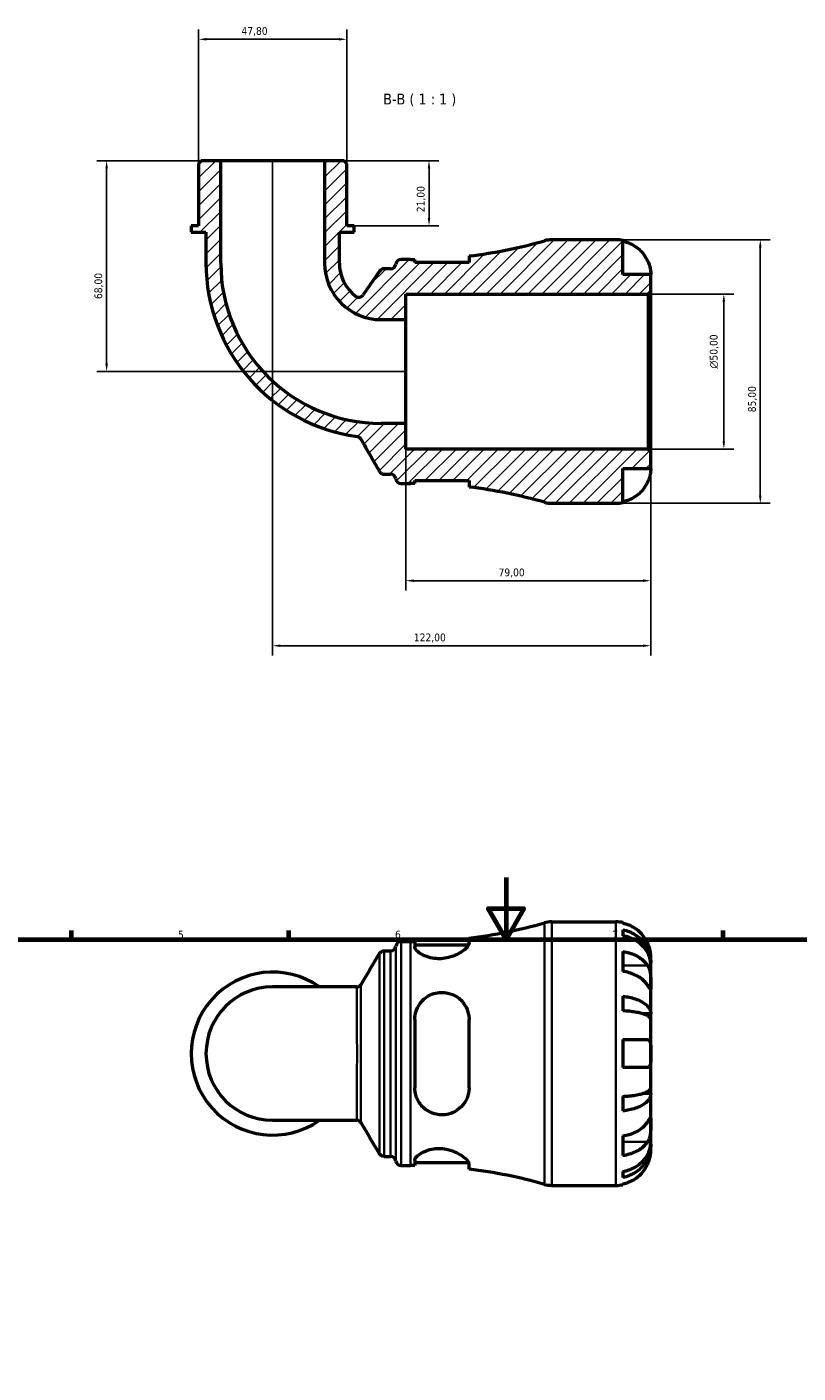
# Model space of a CAD drawing. Header units: millimetres. Extents: x 0 to 902, y 0 to 868.
# Tile 4 of 6: x 266 to 515, y 434 to 868. Entities that reach past the tile are written whole.
import ezdxf

# ---------------------------------------------------------------- set-up
doc = ezdxf.new("R2010")
doc.units = ezdxf.units.MM
for name, color, linetype, lineweight in [('Border (ISO)', 7, 'Continuous', 70), ('Dimension (ISO)', 7, 'Continuous', 25), ('Hatch (ISO)', 7, 'Continuous', 18), ('Symbol (ISO)', 7, 'Continuous', 25), ('Visible (ISO)', 7, 'Continuous', 50), ('Visible Narrow (ISO)', 7, 'Continuous', 35)]:
    doc.layers.add(name, color=color, linetype=linetype, lineweight=lineweight)
doc.styles.add('Label Text (ISO)', font='tahoma.ttf')
doc.styles.add('Note Text (ISO)', font='tahoma.ttf')
doc.dimstyles.new('Default (ISO)', dxfattribs={"dimtxt": 2.5, "dimasz": 2.5, "dimexe": 3.175, "dimexo": 0, "dimgap": 0.762, "dimtad": 1, "dimrnd": 1e-08, "dimzin": 0, "dimtxsty": 'Note Text (ISO)', "dimcen": 0.09, "dimdle": 10, "dimclrd": 256, "dimclre": 256, "dimclrt": 232, "dimazin": 0, "dimtfac": 1.40208, "dimtmove": 0, "dimatfit": 3, "dimfxl": 1, "dimtolj": 1, "dimtzin": 0, "dimlwd": -1, "dimlwe": -1, "dimarcsym": 0})

# ---------------------------------------------------------------- blocks, each defined once
blk = doc.blocks.new('Borders Default Border')
at = {"layer": 'Border (ISO)'}
for p, q in [((280.33, 574), (280.33, 576.9)), ((350.42, 574), (350.42, 576.9)), ((490.58, 574), (490.58, 576.9))]:
    blk.add_line(p, q, dxfattribs=at)
at = {"layer": 'Border (ISO)', "flags": 128}
for points in [[(420.5, 594), (420.5, 574), (414.73, 584), (426.27, 584), (420.5, 574)], [(20, 20), (20, 574), (821, 574), (821, 20), (20, 20)]]:
    blk.add_lwpolyline(points, dxfattribs=at)
at = {"layer": 'Border (ISO)', "color": 232, "true_color": 0xca0064, "char_height": 2.5, "attachment_point": 7, "style": 'Note Text (ISO)'}
for s, insert in [('5', (314.64, 574.35)), ('6', (384.66, 574.35)), ('7', (454.77, 574.4))]:
    blk.add_mtext(s, dxfattribs=dict(at, insert=insert))
blk = doc.blocks.new('*D7')
at = {"layer": 'Defpoints', "color": 0, "transparency": 16777216}
for p in [(466.34, 782.25), (490.75, 782.25), (466.34, 732.25)]:
    blk.add_point(p, dxfattribs=at)
at = {"layer": 'Dimension (ISO)', "transparency": 16777216}
for p, q in [((466.34, 782.25), (493.93, 782.25)), ((490.75, 734.75), (490.75, 779.75)), ((466.34, 732.25), (493.93, 732.25))]:
    blk.add_line(p, q, dxfattribs=at)
for points in [[(490.34, 779.75), (491.17, 779.75), (490.75, 782.25)], [(490.34, 734.75), (491.17, 734.75), (490.75, 732.25)]]:
    blk.add_solid(points, dxfattribs=at)
at = {"layer": 'Dimension (ISO)', "color": 232, "true_color": 0xca0064, "transparency": 16777216, "insert": (486.23, 758.19), "char_height": 2.5, "attachment_point": 1, "rotation": 90, "style": 'Note Text (ISO)'}
blk.add_mtext('\\A1;\\fAIGDT|b0|i0;\\H2.5000;\\ln\\fTahoma|b0|i0;\\H2.5000;50,00', dxfattribs=at)
blk = doc.blocks.new('*D8')
at = {"layer": 'Defpoints', "color": 0, "transparency": 16777216}
for p in [(321.29, 864.41), (321.29, 824.4), (369.09, 824.4)]:
    blk.add_point(p, dxfattribs=at)
at = {"layer": 'Dimension (ISO)', "transparency": 16777216}
for p, q in [((321.29, 824.4), (321.29, 867.59)), ((366.59, 864.41), (323.79, 864.41)), ((369.09, 824.4), (369.09, 867.59))]:
    blk.add_line(p, q, dxfattribs=at)
for points in [[(323.79, 864.83), (323.79, 863.99), (321.29, 864.41)], [(366.59, 864.83), (366.59, 863.99), (369.09, 864.41)]]:
    blk.add_solid(points, dxfattribs=at)
at = {"layer": 'Dimension (ISO)', "color": 232, "true_color": 0xca0064, "transparency": 16777216, "insert": (335.12, 868.35), "char_height": 2.5, "attachment_point": 1, "style": 'Note Text (ISO)'}
blk.add_mtext('\\A1;47,80', dxfattribs=at)
blk = doc.blocks.new('*D9')
at = {"layer": 'Defpoints', "color": 0, "transparency": 16777216}
for p in [(361.92, 825.25), (371.49, 804.25), (395.64, 804.25)]:
    blk.add_point(p, dxfattribs=at)
at = {"layer": 'Dimension (ISO)', "transparency": 16777216}
for p, q in [((361.92, 825.25), (398.81, 825.25)), ((395.64, 822.75), (395.64, 806.75)), ((371.49, 804.25), (398.81, 804.25))]:
    blk.add_line(p, q, dxfattribs=at)
for points in [[(395.22, 822.75), (396.05, 822.75), (395.64, 825.25)], [(395.22, 806.75), (396.05, 806.75), (395.64, 804.25)]]:
    blk.add_solid(points, dxfattribs=at)
at = {"layer": 'Dimension (ISO)', "color": 232, "true_color": 0xca0064, "transparency": 16777216, "insert": (391.7, 808.63), "char_height": 2.5, "attachment_point": 1, "rotation": 90, "style": 'Note Text (ISO)'}
blk.add_mtext('\\A1;21,00', dxfattribs=at)
blk = doc.blocks.new('*D10')
at = {"layer": 'Defpoints', "color": 0, "transparency": 16777216}
for p in [(328.46, 825.25), (291.63, 757.25), (388.19, 757.25)]:
    blk.add_point(p, dxfattribs=at)
at = {"layer": 'Dimension (ISO)', "transparency": 16777216}
for p, q in [((328.46, 825.25), (288.45, 825.25)), ((291.63, 822.75), (291.63, 759.75)), ((388.19, 757.25), (288.45, 757.25))]:
    blk.add_line(p, q, dxfattribs=at)
for points in [[(291.21, 822.75), (292.04, 822.75), (291.63, 825.25)], [(291.21, 759.75), (292.04, 759.75), (291.63, 757.25)]]:
    blk.add_solid(points, dxfattribs=at)
at = {"layer": 'Dimension (ISO)', "color": 232, "true_color": 0xca0064, "transparency": 16777216, "insert": (287.69, 780.61), "char_height": 2.5, "attachment_point": 1, "rotation": 90, "style": 'Note Text (ISO)'}
blk.add_mtext('\\A1;68,00', dxfattribs=at)
blk = doc.blocks.new('*D11')
at = {"layer": 'Defpoints', "color": 0, "transparency": 16777216}
for p in [(388.19, 740.51), (467.19, 731.4), (388.19, 689.78)]:
    blk.add_point(p, dxfattribs=at)
at = {"layer": 'Dimension (ISO)', "transparency": 16777216}
for p, q in [((388.19, 740.51), (388.19, 686.61)), ((467.19, 731.4), (467.19, 686.61)), ((464.69, 689.78), (390.69, 689.78))]:
    blk.add_line(p, q, dxfattribs=at)
for points in [[(390.69, 690.2), (390.69, 689.36), (388.19, 689.78)], [(464.69, 690.2), (464.69, 689.36), (467.19, 689.78)]]:
    blk.add_solid(points, dxfattribs=at)
at = {"layer": 'Dimension (ISO)', "color": 232, "true_color": 0xca0064, "transparency": 16777216, "insert": (418.07, 693.71), "char_height": 2.5, "attachment_point": 1, "style": 'Note Text (ISO)'}
blk.add_mtext('\\A1;79,00', dxfattribs=at)
blk = doc.blocks.new('*D12')
at = {"layer": 'Defpoints', "color": 0, "transparency": 16777216}
for p in [(345.19, 825.25), (467.19, 731.4), (345.19, 668.81)]:
    blk.add_point(p, dxfattribs=at)
at = {"layer": 'Dimension (ISO)', "transparency": 16777216}
for p, q in [((345.19, 825.25), (345.19, 665.63)), ((467.19, 731.4), (467.19, 665.63)), ((464.69, 668.81), (347.69, 668.81))]:
    blk.add_line(p, q, dxfattribs=at)
for points in [[(347.69, 669.22), (347.69, 668.39), (345.19, 668.81)], [(464.69, 669.22), (464.69, 668.39), (467.19, 668.81)]]:
    blk.add_solid(points, dxfattribs=at)
at = {"layer": 'Dimension (ISO)', "color": 232, "true_color": 0xca0064, "transparency": 16777216, "insert": (390.74, 672.74), "char_height": 2.5, "attachment_point": 1, "style": 'Note Text (ISO)'}
blk.add_mtext('\\A1;122,00', dxfattribs=at)
blk = doc.blocks.new('*D13')
at = {"layer": 'Defpoints', "color": 0, "transparency": 16777216}
for p in [(455.94, 799.75), (455.94, 714.75), (502.52, 714.75)]:
    blk.add_point(p, dxfattribs=at)
at = {"layer": 'Dimension (ISO)', "transparency": 16777216}
for p, q in [((455.94, 799.75), (505.69, 799.75)), ((502.52, 797.25), (502.52, 717.25)), ((455.94, 714.75), (505.69, 714.75))]:
    blk.add_line(p, q, dxfattribs=at)
for points in [[(502.1, 797.25), (502.93, 797.25), (502.52, 799.75)], [(502.1, 717.25), (502.93, 717.25), (502.52, 714.75)]]:
    blk.add_solid(points, dxfattribs=at)
at = {"layer": 'Dimension (ISO)', "color": 232, "true_color": 0xca0064, "transparency": 16777216, "insert": (498.58, 744.1), "char_height": 2.5, "attachment_point": 1, "rotation": 90, "style": 'Note Text (ISO)'}
blk.add_mtext('\\A1;85,00', dxfattribs=at)

msp = doc.modelspace()

# ---------------------------------------------------------------- hatches: boundary and pattern name
at = {"layer": 'Hatch (ISO)'}
h = msp.add_hatch(dxfattribs=at)
h.set_pattern_fill('ANSI31', color=256, scale=25.4, style=0)
h.set_pattern_definition([(45, (0, 0), (-2.245064, 2.245064), [])])
edge = h.paths.add_edge_path()
edge.add_ellipse((435.219, 723.245), major_axis=(-2.334, -8.173), ratio=1, start_angle=0, end_angle=15.93493)
edge.add_line((435.219, 714.745), (455.943, 714.745))
edge.add_ellipse((455.943, 725.995), major_axis=(0, -11.25), ratio=1, start_angle=0, end_angle=11.53696)
edge.add_line((458.193, 714.972), (458.193, 725.995))
edge.add_line((458.193, 725.995), (467.193, 725.995))
edge.add_line((467.193, 725.995), (467.193, 731.395))
edge.add_line((467.193, 731.395), (466.343, 732.245))
edge.add_line((466.343, 732.245), (388.193, 732.245))
edge.add_line((388.193, 732.245), (388.193, 740.514))
edge.add_line((388.193, 740.514), (380.191, 740.514))
edge.add_ellipse((380.191, 792.243), major_axis=(0, -51.729), ratio=1, start_angle=270, end_angle=360, ccw=False)
edge.add_line((328.462, 792.243), (328.462, 825.245))
edge.add_line((328.462, 825.245), (322.142, 825.245))
edge.add_line((322.142, 825.245), (321.292, 824.395))
edge.add_line((321.292, 824.395), (321.292, 804.245))
edge.add_line((321.292, 804.245), (318.902, 804.245))
edge.add_line((318.902, 804.245), (318.902, 802.145))
edge.add_line((318.902, 802.145), (323.682, 802.145))
edge.add_line((323.682, 802.145), (323.682, 792.243))
edge.add_ellipse((380.191, 792.243), major_axis=(-56.509, 0), ratio=1, start_angle=0, end_angle=82.0789)
edge.add_spline(control_points=[(372.403, 736.273), (372.549, 736.253), (372.692, 736.213), (372.964, 736.099), (373.092, 736.025), (373.384, 735.799), (373.531, 735.631), (373.641, 735.439)], knot_values=[-0.1548536, -0.1548536, -0.1548536, -0.1548536, -0.1106316, -0.1106316, -0.0664096, -0.0664096, 0, 0, 0, 0], degree=3, periodic=0)
edge.add_line((373.641, 735.439), (379.7, 724.945))
edge.add_spline(control_points=[(379.7, 724.945), (379.794, 724.783), (379.913, 724.638), (380.194, 724.392), (380.354, 724.293), (380.732, 724.138), (380.951, 724.095), (381.172, 724.095)], knot_values=[-0.1784834, -0.1784834, -0.1784834, -0.1784834, -0.1224465, -0.1224465, -0.0664096, -0.0664096, 0, 0, 0, 0], degree=3, periodic=0)
edge.add_line((381.172, 724.095), (383.258, 724.095))
edge.add_ellipse((383.258, 722.395), major_axis=(0, 1.7), ratio=1, start_angle=277.18076, end_angle=360, ccw=False)
edge.add_ellipse((386.631, 722.82), major_axis=(-1.687, -0.213), ratio=1, start_angle=0, end_angle=82.81924)
edge.add_line((386.631, 721.12), (389.671, 721.12))
edge.add_ellipse((389.671, 563.716), major_axis=(0, 157.404), ratio=1, start_angle=359.49585, end_angle=360, ccw=False)
edge.add_line((391.056, 721.114), (391.056, 722.12))
edge.add_line((391.056, 722.12), (408.556, 722.12))
edge.add_line((408.556, 722.12), (408.556, 719.983))
edge.add_ellipse((389.671, 563.716), major_axis=(18.885, 156.267), ratio=1, start_angle=350.95591, end_angle=360, ccw=False)
edge = h.paths.add_edge_path()
edge.add_ellipse((435.219, 791.245), major_axis=(0, 8.5), ratio=1, start_angle=0, end_angle=15.93493)
edge.add_ellipse((389.671, 950.774), major_axis=(43.214, -151.355), ratio=1, start_angle=350.95591, end_angle=360, ccw=False)
edge.add_line((408.556, 794.507), (408.556, 792.37))
edge.add_line((408.556, 792.37), (391.056, 792.37))
edge.add_line((391.056, 792.37), (391.056, 793.376))
edge.add_ellipse((389.671, 950.774), major_axis=(1.385, -157.398), ratio=1, start_angle=359.49585, end_angle=360, ccw=False)
edge.add_line((389.671, 793.37), (386.631, 793.37))
edge.add_ellipse((386.631, 791.67), major_axis=(0, 1.7), ratio=1, start_angle=0, end_angle=82.81924)
edge.add_ellipse((383.258, 792.095), major_axis=(1.687, -0.213), ratio=1, start_angle=277.18076, end_angle=360, ccw=False)
edge.add_line((383.258, 790.395), (381.086, 790.395))
edge.add_ellipse((381.086, 788.695), major_axis=(0, 1.7), ratio=1, start_angle=0, end_angle=55.55118)
edge.add_line((379.684, 789.657), (374.396, 781.947))
edge.add_ellipse((372.994, 782.909), major_axis=(1.402, -0.962), ratio=1, start_angle=266.81459, end_angle=360, ccw=False)
edge.add_ellipse((380.191, 792.243), major_axis=(-8.235, -10.68), ratio=1, start_angle=307.63424, end_angle=360, ccw=False)
edge.add_line((366.705, 792.243), (366.705, 802.145))
edge.add_line((366.705, 802.145), (371.485, 802.145))
edge.add_line((371.485, 802.145), (371.485, 804.245))
edge.add_line((371.485, 804.245), (369.095, 804.245))
edge.add_line((369.095, 804.245), (369.095, 824.395))
edge.add_line((369.095, 824.395), (368.245, 825.245))
edge.add_line((368.245, 825.245), (361.924, 825.245))
edge.add_line((361.924, 825.245), (361.924, 792.243))
edge.add_ellipse((380.191, 792.243), major_axis=(-18.266, 0), ratio=1, start_angle=0, end_angle=90)
edge.add_line((380.191, 773.976), (388.193, 773.976))
edge.add_line((388.193, 773.976), (388.193, 782.245))
edge.add_line((388.193, 782.245), (466.343, 782.245))
edge.add_line((466.343, 782.245), (467.193, 783.095))
edge.add_line((467.193, 783.095), (467.193, 788.495))
edge.add_line((467.193, 788.495), (458.193, 788.495))
edge.add_line((458.193, 788.495), (458.193, 799.518))
edge.add_ellipse((455.943, 788.495), major_axis=(2.25, 11.023), ratio=1, start_angle=0, end_angle=11.53696)
edge.add_line((455.943, 799.745), (435.219, 799.745))

# ---------------------------------------------------------------- linework, layer by layer
at = {"layer": 'Visible (ISO)'}
for p, q in [((322.142, 825.245), (321.292, 824.395)), ((328.462, 825.245), (322.142, 825.245)), ((328.462, 792.243), (328.462, 825.245)), ((361.924, 825.245), (328.462, 825.245)), ((368.245, 825.245), (361.924, 825.245)), ((361.924, 825.245), (361.924, 792.243)), ((369.095, 824.395), (368.245, 825.245)), ((321.292, 824.395), (321.292, 804.245)), ((369.095, 804.245), (369.095, 824.395)), ((321.292, 804.245), (318.902, 804.245)), ((318.902, 804.245), (318.902, 802.145)), ((371.485, 804.245), (369.095, 804.245)), ((371.485, 802.145), (371.485, 804.245)), ((318.902, 802.145), (323.682, 802.145)), ((323.682, 802.145), (323.682, 792.243)), ((366.705, 792.243), (366.705, 802.145)), ((366.705, 802.145), (371.485, 802.145)), ((455.943, 799.745), (435.219, 799.745)), ((458.193, 788.495), (458.193, 799.518)), ((383.258, 790.395), (381.086, 790.395)), ((389.671, 793.37), (386.631, 793.37)), ((391.056, 792.37), (391.056, 793.376)), ((408.556, 792.37), (391.056, 792.37)), ((408.556, 794.507), (408.556, 792.37)), ((379.684, 789.657), (374.396, 781.947)), ((467.193, 788.495), (458.193, 788.495)), ((467.193, 783.095), (467.193, 788.495)), ((388.193, 773.976), (388.193, 782.245)), ((388.193, 782.245), (466.343, 782.245)), ((466.343, 782.245), (467.193, 783.095)), ((466.343, 782.245), (466.343, 732.245)), ((467.193, 731.395), (467.193, 783.095)), ((380.191, 773.976), (388.193, 773.976)), ((388.193, 740.514), (388.193, 773.976)), ((388.193, 740.514), (380.191, 740.514)), ((388.193, 732.245), (388.193, 740.514)), ((466.343, 732.245), (388.193, 732.245)), ((467.193, 731.395), (466.343, 732.245)), ((467.193, 725.995), (467.193, 731.395)), ((458.193, 714.972), (458.193, 725.995)), ((458.193, 725.995), (467.193, 725.995)), ((381.172, 724.095), (383.258, 724.095)), ((386.631, 721.12), (389.671, 721.12)), ((391.056, 721.114), (391.056, 722.12)), ((391.056, 722.12), (408.556, 722.12)), ((408.556, 722.12), (408.556, 719.983)), ((435.219, 714.745), (455.943, 714.745)), ((435.219, 579.738), (455.943, 579.738)), ((458.193, 579.511), (458.193, 579.27)), ((386.631, 573.363), (389.671, 573.363)), ((391.056, 573.369), (391.056, 571.654)), ((408.556, 572.839), (408.556, 574.5)), ((458.193, 577.195), (458.193, 575.25)), ((381.154, 570.388), (383.258, 570.388)), ((391.056, 572.363), (408.444, 572.363)), ((458.193, 570.141), (458.193, 563.777)), ((467.193, 566.477), (467.159, 566.477)), ((467.193, 566.477), (467.193, 568.488)), ((467.193, 565.712), (467.193, 566.477)), ((467.193, 559.335), (467.193, 565.712)), ((372.248, 558.749), (345.193, 558.749)), ((467.193, 550.115), (467.193, 559.335)), ((458.193, 555.733), (458.193, 551.039)), ((391.056, 548.238), (391.056, 526.238)), ((408.556, 526.238), (408.556, 548.238)), ((467.193, 550.115), (464.465, 550.115)), ((467.193, 548.267), (467.193, 550.115)), ((467.193, 537.238), (467.193, 548.267)), ((458.193, 541.738), (458.193, 532.738)), ((467.193, 526.209), (467.193, 537.238)), ((467.193, 524.361), (467.193, 526.209)), ((458.193, 523.437), (458.193, 518.743)), ((467.193, 524.361), (464.465, 524.361)), ((467.193, 515.141), (467.193, 524.361)), ((345.193, 515.727), (372.248, 515.727)), ((467.193, 508.764), (467.193, 515.141)), ((458.193, 510.698), (458.193, 504.335)), ((467.193, 507.999), (467.193, 508.764)), ((381.154, 504.088), (383.258, 504.088)), ((467.193, 507.999), (467.159, 507.999)), ((467.193, 505.988), (467.193, 507.999)), ((386.631, 501.113), (389.671, 501.113)), ((391.056, 502.822), (391.056, 501.107)), ((391.056, 502.113), (408.444, 502.113)), ((408.556, 499.976), (408.556, 501.637)), ((458.193, 499.226), (458.193, 497.281)), ((458.193, 495.205), (458.193, 494.965)), ((435.219, 494.738), (455.943, 494.738))]:
    msp.add_line(p, q, dxfattribs=at)
for centre, radius, start, end in [((389.671, 950.774), 157.404, 276.89084, 285.93493), ((435.219, 791.245), 8.5, 90, 105.93493), ((455.943, 788.495), 11.25, 78.46304, 90), ((380.191, 792.243), 56.509, 180, 262.0789), ((380.191, 792.243), 51.729, 180, 270), ((380.191, 792.243), 18.266, 180, 270), ((380.191, 792.243), 13.486, 180, 232.36576), ((381.086, 788.695), 1.7, 90, 145.55118), ((383.258, 792.095), 1.7, 270, 352.81924), ((386.631, 791.67), 1.7, 90, 172.81924), ((389.671, 950.774), 157.404, 270, 270.50415), ((372.994, 782.909), 1.7, 232.36576, 325.55118), ((383.258, 722.395), 1.7, 7.18076, 90), ((386.631, 722.82), 1.7, 187.18076, 270), ((389.671, 563.716), 157.404, 89.49585, 90), ((389.671, 563.716), 157.404, 74.06507, 83.10916), ((435.219, 723.245), 8.5, 254.06507, 270), ((455.943, 725.995), 11.25, 270, 281.53696), ((389.671, 730.767), 157.404, 276.89084, 285.93493), ((435.219, 571.238), 8.5, 90, 105.93493), ((455.943, 568.488), 11.25, 78.46304, 90), ((386.631, 571.663), 1.7, 90, 172.81924), ((389.671, 730.767), 157.404, 270, 270.50415), ((383.258, 572.088), 1.7, 270, 352.81924), ((345.193, 537.238), 26.292, 54.9032, 305.0968), ((345.193, 537.238), 21.511, 90, 270), ((383.258, 502.388), 1.7, 7.18076, 90), ((386.631, 502.813), 1.7, 187.18076, 270), ((389.671, 343.709), 157.404, 89.49585, 90), ((389.671, 343.709), 157.404, 74.06507, 83.10916), ((435.219, 503.238), 8.5, 254.06507, 270), ((455.943, 505.988), 11.25, 270, 281.53696)]:
    msp.add_arc(centre, radius, start, end, dxfattribs=at)
for points, knots in [([(458.193, 799.278), (458.913, 799.13), (459.616, 798.908), (460.88, 798.383), (461.554, 798.028), (462.812, 797.184), (463.396, 796.695), (464.379, 795.709), (464.868, 795.12), (465.61, 794.004), (465.893, 793.496), (466.126, 792.995)], [0.21343841, 0.21343841, 0.21343841, 0.21343841, 0.41559978, 0.41559978, 0.62400044, 0.62400044, 0.8324011, 0.8324011, 1.04178819, 1.04178819, 1.20124236, 1.20124236, 1.20124236, 1.20124236]), ([(466.126, 792.995), (466.224, 792.786), (466.315, 792.575), (466.485, 792.152), (466.562, 791.943), (466.721, 791.473), (466.797, 791.216), (466.979, 790.521), (467.056, 790.11), (467.158, 789.369), (467.178, 789.058), (467.196, 788.613), (467.193, 788.495), (467.193, 788.495)], [-0.72877811, -0.72877811, -0.72877811, -0.72877811, -0.65864576, -0.65864576, -0.58948737, -0.58948737, -0.50282865, -0.50282865, -0.34782332, -0.34782332, -0.17870564, -0.17870564, 0, 0, 0, 0]), ([(372.403, 736.273), (372.549, 736.253), (372.692, 736.213), (372.964, 736.099), (373.092, 736.025), (373.384, 735.799), (373.531, 735.631), (373.641, 735.439)], [-0.15485361, -0.15485361, -0.15485361, -0.15485361, -0.11063159, -0.11063159, -0.06640956, -0.06640956, 0, 0, 0, 0]), ([(373.641, 735.439), (374.663, 733.67), (375.685, 731.9), (377.704, 728.402), (378.702, 726.673), (379.7, 724.945)], [-1.3098962, -1.3098962, -1.3098962, -1.3098962, -0.6968604, -0.6968604, -0.0981495, -0.0981495, -0.0981495, -0.0981495]), ([(467.193, 725.995), (467.193, 725.995), (467.194, 725.942), (467.19, 725.719), (467.185, 725.54), (467.142, 724.996), (467.096, 724.597), (466.942, 723.83), (466.863, 723.504), (466.685, 722.905), (466.596, 722.64), (466.391, 722.093), (466.273, 721.814), (466.14, 721.524), (466.133, 721.509), (466.126, 721.495)], [-3.12621297, -3.12621297, -3.12621297, -3.12621297, -3.00592131, -3.00592131, -2.87295675, -2.87295675, -2.69789372, -2.69789372, -2.58338701, -2.58338701, -2.49547573, -2.49547573, -2.40310236, -2.40310236, -2.39831682, -2.39831682, -2.39831682, -2.39831682]), ([(379.7, 724.945), (379.794, 724.783), (379.913, 724.638), (380.194, 724.392), (380.354, 724.293), (380.732, 724.138), (380.951, 724.095), (381.172, 724.095)], [-0.17848341, -0.17848341, -0.17848341, -0.17848341, -0.12244649, -0.12244649, -0.06640956, -0.06640956, 0, 0, 0, 0]), ([(466.126, 721.495), (465.893, 720.995), (465.61, 720.487), (464.868, 719.37), (464.379, 718.782), (463.396, 717.795), (462.812, 717.306), (461.554, 716.462), (460.88, 716.108), (459.616, 715.583), (458.913, 715.36), (458.193, 715.213)], [5.50227189, 5.50227189, 5.50227189, 5.50227189, 5.66172607, 5.66172607, 5.87111315, 5.87111315, 6.07951382, 6.07951382, 6.28791448, 6.28791448, 6.49007585, 6.49007585, 6.49007585, 6.49007585]), ([(466.126, 572.988), (465.893, 573.488), (465.61, 573.997), (464.868, 575.113), (464.379, 575.701), (463.396, 576.688), (462.812, 577.177), (461.554, 578.021), (460.88, 578.376), (459.616, 578.901), (458.913, 579.123), (458.193, 579.27)], [5.50227189, 5.50227189, 5.50227189, 5.50227189, 5.66172607, 5.66172607, 5.87111315, 5.87111315, 6.07951382, 6.07951382, 6.28791448, 6.28791448, 6.49007585, 6.49007585, 6.49007585, 6.49007585]), ([(458.193, 577.195), (458.915, 577.052), (459.619, 576.836), (460.884, 576.328), (461.558, 575.985), (462.817, 575.17), (463.401, 574.697), (464.384, 573.744), (464.872, 573.176), (465.714, 571.952), (466.068, 571.297), (466.601, 570.049), (466.828, 569.34), (467.125, 567.893), (467.193, 567.154), (467.193, 566.477)], [0.2134337, 0.2134337, 0.2134337, 0.2134337, 0.41601, 0.41601, 0.6243485, 0.6243485, 0.832687, 0.832687, 1.0415719, 1.0415719, 1.2504568, 1.2504568, 1.4601279, 1.4601279, 1.6697991, 1.6697991, 1.6697991, 1.6697991]), ([(467.193, 565.712), (467.193, 566.314), (467.125, 566.972), (466.828, 568.26), (466.601, 568.89), (466.068, 570.001), (465.714, 570.584), (464.872, 571.673), (464.384, 572.179), (463.401, 573.027), (462.817, 573.448), (461.558, 574.174), (460.884, 574.479), (459.619, 574.931), (458.915, 575.123), (458.193, 575.25)], [5.0161165, 5.0161165, 5.0161165, 5.0161165, 5.2257877, 5.2257877, 5.4354588, 5.4354588, 5.6443437, 5.6443437, 5.8532286, 5.8532286, 6.0615671, 6.0615671, 6.2699056, 6.2699056, 6.472482, 6.472482, 6.472482, 6.472482]), ([(379.696, 569.562), (379.721, 569.605), (379.753, 569.653), (379.834, 569.761), (379.884, 569.822), (380.017, 569.956), (380.101, 570.029), (380.318, 570.174), (380.454, 570.246), (380.777, 570.354), (380.965, 570.388), (381.154, 570.388)], [3.1400740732, 3.1400740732, 3.1400740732, 3.1400740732, 3.140380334, 3.140380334, 3.1406865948, 3.1406865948, 3.1409928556, 3.1409928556, 3.1412991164, 3.1412991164, 3.1416053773, 3.1416053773, 3.1416053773, 3.1416053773]), ([(408.556, 572.839), (408.556, 572.669), (408.504, 572.48), (408.18, 571.822), (407.72, 571.296), (406.449, 570.242), (405.649, 569.714), (403.88, 568.836), (402.941, 568.474), (401.173, 568.033), (400.394, 567.909), (398.847, 567.816), (398.103, 567.841), (396.486, 568.042), (395.653, 568.25), (393.919, 568.867), (393.093, 569.314), (391.812, 570.246), (391.369, 570.732), (391.095, 571.339), (391.056, 571.501), (391.056, 571.654)], [-3.1136676, -3.1136676, -3.1136676, -3.1136676, -2.9396666, -2.9396666, -2.5546266, -2.5546266, -2.1850693, -2.1850693, -1.8598019, -1.8598019, -1.62051, -1.62051, -1.393016, -1.393016, -1.1100651, -1.1100651, -0.7359404, -0.7359404, -0.3490752, -0.3490752, -0.1980274, -0.1980274, -0.1980274, -0.1980274]), ([(458.193, 570.141), (458.913, 570.037), (459.616, 569.88), (460.88, 569.509), (461.554, 569.258), (462.812, 568.661), (463.396, 568.315), (464.379, 567.618), (464.868, 567.201), (465.61, 566.412), (465.893, 566.053), (466.126, 565.699)], [0.21343841, 0.21343841, 0.21343841, 0.21343841, 0.41559978, 0.41559978, 0.62400044, 0.62400044, 0.8324011, 0.8324011, 1.04178819, 1.04178819, 1.20124236, 1.20124236, 1.20124236, 1.20124236]), ([(467.193, 568.488), (467.193, 568.488), (467.194, 568.542), (467.19, 568.764), (467.185, 568.943), (467.142, 569.487), (467.096, 569.886), (466.942, 570.653), (466.863, 570.979), (466.685, 571.578), (466.596, 571.843), (466.391, 572.39), (466.273, 572.669), (466.14, 572.959), (466.133, 572.974), (466.126, 572.988)], [-3.12621297, -3.12621297, -3.12621297, -3.12621297, -3.00592131, -3.00592131, -2.87295675, -2.87295675, -2.69789372, -2.69789372, -2.58338701, -2.58338701, -2.49547573, -2.49547573, -2.40310236, -2.40310236, -2.39831682, -2.39831682, -2.39831682, -2.39831682]), ([(466.126, 565.699), (466.185, 565.61), (466.242, 565.516), (466.418, 565.199), (466.528, 564.959), (466.728, 564.425), (466.814, 564.131), (466.988, 563.384), (467.057, 562.924), (467.158, 561.892), (467.178, 561.331), (467.196, 560.256), (467.193, 559.756), (467.193, 559.335)], [-0.72474413, -0.72474413, -0.72474413, -0.72474413, -0.68292689, -0.68292689, -0.58946764, -0.58946764, -0.49014387, -0.49014387, -0.34933517, -0.34933517, -0.17856496, -0.17856496, 0, 0, 0, 0]), ([(466.126, 559.335), (465.893, 559.689), (465.61, 560.048), (464.868, 560.838), (464.379, 561.254), (463.396, 561.951), (462.812, 562.297), (461.554, 562.894), (460.88, 563.145), (459.616, 563.516), (458.913, 563.673), (458.193, 563.777)], [5.50227189, 5.50227189, 5.50227189, 5.50227189, 5.66172607, 5.66172607, 5.87111315, 5.87111315, 6.07951382, 6.07951382, 6.28791448, 6.28791448, 6.49007585, 6.49007585, 6.49007585, 6.49007585]), ([(372.248, 558.749), (372.43, 558.749), (372.612, 558.78), (372.93, 558.883), (373.066, 558.954), (373.287, 559.098), (373.372, 559.171), (373.509, 559.306), (373.56, 559.367), (373.644, 559.478), (373.676, 559.527), (373.703, 559.571), (373.703, 559.572), (373.704, 559.573)], [-1.555141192, -1.555141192, -1.555141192, -1.555141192, -1.552941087, -1.552941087, -1.550708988, -1.550708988, -1.548476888, -1.548476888, -1.546244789, -1.546244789, -1.54401269, -1.54401269, -1.543980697, -1.543980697, -1.543980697, -1.543980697]), ([(391.056, 548.238), (391.056, 548.677), (391.089, 549.115), (391.326, 550.682), (391.718, 551.764), (392.911, 553.756), (393.733, 554.654), (395.475, 555.896), (396.317, 556.319), (397.947, 556.822), (398.694, 556.95), (400.237, 557.012), (401.009, 556.939), (402.755, 556.54), (403.681, 556.144), (405.568, 554.943), (406.461, 554.052), (407.762, 552.056), (408.203, 550.966), (408.508, 549.29), (408.556, 548.766), (408.556, 548.238)], [-3.0803238, -3.0803238, -3.0803238, -3.0803238, -2.9414548, -2.9414548, -2.5759594, -2.5759594, -2.1920208, -2.1920208, -1.9027028, -1.9027028, -1.6738983, -1.6738983, -1.4376404, -1.4376404, -1.1211587, -1.1211587, -0.7129091, -0.7129091, -0.3342881, -0.3342881, -0.1674409, -0.1674409, -0.1674409, -0.1674409]), ([(467.193, 559.335), (467.193, 559.094), (467.194, 558.881), (467.192, 558.507), (467.189, 558.353), (467.168, 558.087), (467.143, 558.013), (467.043, 558.022), (466.971, 558.097), (466.792, 558.336), (466.704, 558.464), (466.501, 558.767), (466.388, 558.938), (466.219, 559.195), (466.173, 559.264), (466.126, 559.335)], [0, 0, 0, 0, 0.10230486, 0.10230486, 0.2116531, 0.2116531, 0.35868741, 0.35868741, 0.49861539, 0.49861539, 0.59613895, 0.59613895, 0.69034298, 0.69034298, 0.72355027, 0.72355027, 0.72355027, 0.72355027]), ([(458.193, 555.733), (458.915, 555.658), (459.619, 555.545), (460.884, 555.279), (461.558, 555.099), (462.817, 554.672), (463.401, 554.424), (464.384, 553.924), (464.872, 553.626), (465.714, 552.985), (466.068, 552.641), (466.601, 551.987), (466.828, 551.616), (467.125, 550.857), (467.193, 550.469), (467.193, 550.115)], [0.2134337, 0.2134337, 0.2134337, 0.2134337, 0.41601, 0.41601, 0.6243485, 0.6243485, 0.832687, 0.832687, 1.0415719, 1.0415719, 1.2504568, 1.2504568, 1.4601279, 1.4601279, 1.6697991, 1.6697991, 1.6697991, 1.6697991]), ([(467.193, 548.267), (467.193, 548.442), (467.125, 548.633), (466.828, 549.007), (466.601, 549.191), (466.068, 549.513), (465.714, 549.683), (464.872, 549.999), (464.384, 550.146), (463.401, 550.393), (462.817, 550.515), (461.558, 550.726), (460.884, 550.814), (459.619, 550.946), (458.915, 551.002), (458.193, 551.039)], [5.0161165, 5.0161165, 5.0161165, 5.0161165, 5.2257877, 5.2257877, 5.4354588, 5.4354588, 5.6443437, 5.6443437, 5.8532286, 5.8532286, 6.0615671, 6.0615671, 6.2699056, 6.2699056, 6.472482, 6.472482, 6.472482, 6.472482]), ([(458.193, 541.738), (458.913, 541.738), (459.616, 541.738), (460.88, 541.738), (461.554, 541.738), (462.812, 541.738), (463.396, 541.738), (464.379, 541.738), (464.868, 541.738), (465.61, 541.738), (465.893, 541.738), (466.126, 541.738)], [0.21343841, 0.21343841, 0.21343841, 0.21343841, 0.41559978, 0.41559978, 0.62400044, 0.62400044, 0.8324011, 0.8324011, 1.04178819, 1.04178819, 1.20124236, 1.20124236, 1.20124236, 1.20124236]), ([(466.126, 541.738), (466.199, 541.738), (466.268, 541.73), (466.443, 541.686), (466.542, 541.635), (466.729, 541.475), (466.812, 541.36), (466.987, 540.997), (467.057, 540.714), (467.158, 539.968), (467.178, 539.492), (467.196, 538.421), (467.193, 537.832), (467.193, 537.238)], [-0.71968867, -0.71968867, -0.71968867, -0.71968867, -0.66913349, -0.66913349, -0.58448293, -0.58448293, -0.49008499, -0.49008499, -0.34765985, -0.34765985, -0.17827673, -0.17827673, 0, 0, 0, 0]), ([(467.193, 537.238), (467.193, 536.837), (467.194, 536.438), (467.19, 535.624), (467.185, 535.217), (467.142, 534.352), (467.096, 533.928), (466.942, 533.373), (466.863, 533.195), (466.685, 532.956), (466.596, 532.878), (466.391, 532.769), (466.273, 532.741), (466.14, 532.738), (466.133, 532.738), (466.126, 532.738)], [-3.12621297, -3.12621297, -3.12621297, -3.12621297, -3.00592131, -3.00592131, -2.87295675, -2.87295675, -2.69789372, -2.69789372, -2.58338701, -2.58338701, -2.49547573, -2.49547573, -2.40310236, -2.40310236, -2.39831682, -2.39831682, -2.39831682, -2.39831682]), ([(466.126, 532.738), (465.893, 532.738), (465.61, 532.738), (464.868, 532.738), (464.379, 532.738), (463.396, 532.738), (462.812, 532.738), (461.554, 532.738), (460.88, 532.738), (459.616, 532.738), (458.913, 532.738), (458.193, 532.738)], [5.50227189, 5.50227189, 5.50227189, 5.50227189, 5.66172607, 5.66172607, 5.87111315, 5.87111315, 6.07951382, 6.07951382, 6.28791448, 6.28791448, 6.49007585, 6.49007585, 6.49007585, 6.49007585]), ([(408.556, 526.238), (408.556, 525.688), (408.504, 525.143), (408.18, 523.431), (407.72, 522.329), (406.449, 520.435), (405.649, 519.627), (403.88, 518.43), (402.941, 518.002), (401.173, 517.561), (400.394, 517.472), (398.847, 517.508), (398.103, 517.623), (396.486, 518.089), (395.653, 518.484), (393.919, 519.656), (393.093, 520.507), (391.812, 522.484), (391.369, 523.62), (391.095, 525.286), (391.056, 525.761), (391.056, 526.238)], [-3.1136676, -3.1136676, -3.1136676, -3.1136676, -2.9396666, -2.9396666, -2.5546266, -2.5546266, -2.1850693, -2.1850693, -1.8598019, -1.8598019, -1.62051, -1.62051, -1.393016, -1.393016, -1.1100651, -1.1100651, -0.7359404, -0.7359404, -0.3490752, -0.3490752, -0.1980274, -0.1980274, -0.1980274, -0.1980274]), ([(458.193, 523.437), (458.915, 523.474), (459.619, 523.53), (460.884, 523.661), (461.558, 523.75), (462.817, 523.961), (463.401, 524.083), (464.384, 524.33), (464.872, 524.477), (465.714, 524.793), (466.068, 524.963), (466.601, 525.285), (466.828, 525.469), (467.125, 525.843), (467.193, 526.034), (467.193, 526.209)], [0.2134337, 0.2134337, 0.2134337, 0.2134337, 0.41601, 0.41601, 0.6243485, 0.6243485, 0.832687, 0.832687, 1.0415719, 1.0415719, 1.2504568, 1.2504568, 1.4601279, 1.4601279, 1.6697991, 1.6697991, 1.6697991, 1.6697991]), ([(467.193, 524.361), (467.193, 524.007), (467.125, 523.619), (466.828, 522.86), (466.601, 522.489), (466.068, 521.835), (465.714, 521.491), (464.872, 520.85), (464.384, 520.552), (463.401, 520.052), (462.817, 519.804), (461.558, 519.377), (460.884, 519.197), (459.619, 518.931), (458.915, 518.818), (458.193, 518.743)], [5.0161165, 5.0161165, 5.0161165, 5.0161165, 5.2257877, 5.2257877, 5.4354588, 5.4354588, 5.6443437, 5.6443437, 5.8532286, 5.8532286, 6.0615671, 6.0615671, 6.2699056, 6.2699056, 6.472482, 6.472482, 6.472482, 6.472482]), ([(373.704, 514.903), (373.677, 514.947), (373.646, 514.996), (373.562, 515.106), (373.511, 515.168), (373.375, 515.302), (373.291, 515.375), (373.072, 515.519), (372.936, 515.59), (372.617, 515.695), (372.433, 515.727), (372.248, 515.727)], [1.543986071, 1.543986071, 1.543986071, 1.543986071, 1.546218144, 1.546218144, 1.548450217, 1.548450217, 1.55068229, 1.55068229, 1.552914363, 1.552914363, 1.555146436, 1.555146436, 1.555146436, 1.555146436]), ([(458.193, 510.698), (458.913, 510.803), (459.616, 510.96), (460.88, 511.331), (461.554, 511.582), (462.812, 512.179), (463.396, 512.525), (464.379, 513.222), (464.868, 513.638), (465.61, 514.428), (465.893, 514.787), (466.126, 515.141)], [0.21343841, 0.21343841, 0.21343841, 0.21343841, 0.41559978, 0.41559978, 0.62400044, 0.62400044, 0.8324011, 0.8324011, 1.04178819, 1.04178819, 1.20124236, 1.20124236, 1.20124236, 1.20124236]), ([(466.126, 515.141), (466.185, 515.23), (466.242, 515.316), (466.418, 515.584), (466.528, 515.75), (466.728, 516.046), (466.814, 516.172), (466.988, 516.398), (467.057, 516.465), (467.158, 516.451), (467.178, 516.337), (467.196, 515.895), (467.193, 515.562), (467.193, 515.141)], [-0.72474413, -0.72474413, -0.72474413, -0.72474413, -0.68292689, -0.68292689, -0.58946764, -0.58946764, -0.49014387, -0.49014387, -0.34933517, -0.34933517, -0.17856496, -0.17856496, 0, 0, 0, 0]), ([(467.193, 515.141), (467.193, 514.9), (467.194, 514.632), (467.192, 514.034), (467.189, 513.702), (467.168, 512.891), (467.143, 512.405), (467.043, 511.454), (466.971, 510.999), (466.792, 510.265), (466.704, 509.979), (466.501, 509.454), (466.388, 509.215), (466.219, 508.922), (466.173, 508.848), (466.126, 508.777)], [0, 0, 0, 0, 0.10230486, 0.10230486, 0.2116531, 0.2116531, 0.35868741, 0.35868741, 0.49861539, 0.49861539, 0.59613895, 0.59613895, 0.69034298, 0.69034298, 0.72355027, 0.72355027, 0.72355027, 0.72355027]), ([(466.126, 508.777), (465.893, 508.423), (465.61, 508.064), (464.868, 507.274), (464.379, 506.858), (463.396, 506.161), (462.812, 505.815), (461.554, 505.218), (460.88, 504.967), (459.616, 504.596), (458.913, 504.439), (458.193, 504.335)], [5.50227189, 5.50227189, 5.50227189, 5.50227189, 5.66172607, 5.66172607, 5.87111315, 5.87111315, 6.07951382, 6.07951382, 6.28791448, 6.28791448, 6.49007585, 6.49007585, 6.49007585, 6.49007585]), ([(458.193, 499.226), (458.915, 499.353), (459.619, 499.545), (460.884, 499.997), (461.558, 500.302), (462.817, 501.028), (463.401, 501.449), (464.384, 502.297), (464.872, 502.803), (465.714, 503.891), (466.068, 504.475), (466.601, 505.586), (466.828, 506.216), (467.125, 507.504), (467.193, 508.162), (467.193, 508.764)], [0.2134337, 0.2134337, 0.2134337, 0.2134337, 0.41601, 0.41601, 0.6243485, 0.6243485, 0.832687, 0.832687, 1.0415719, 1.0415719, 1.2504568, 1.2504568, 1.4601279, 1.4601279, 1.6697991, 1.6697991, 1.6697991, 1.6697991]), ([(381.154, 504.088), (380.973, 504.088), (380.793, 504.119), (380.472, 504.221), (380.335, 504.293), (380.113, 504.438), (380.028, 504.511), (379.891, 504.646), (379.84, 504.707), (379.757, 504.817), (379.725, 504.865), (379.698, 504.91), (379.697, 504.912), (379.696, 504.914)], [6.2831827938, 6.2831827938, 6.2831827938, 6.2831827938, 6.2834760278, 6.2834760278, 6.2837822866, 6.2837822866, 6.2840885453, 6.2840885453, 6.284394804, 6.284394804, 6.2847010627, 6.2847010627, 6.2847140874, 6.2847140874, 6.2847140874, 6.2847140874]), ([(391.056, 502.822), (391.056, 502.962), (391.089, 503.111), (391.326, 503.677), (391.718, 504.132), (392.911, 505.055), (393.733, 505.522), (395.475, 506.176), (396.317, 506.4), (397.947, 506.624), (398.694, 506.659), (400.237, 506.585), (401.009, 506.472), (402.755, 506.061), (403.681, 505.72), (405.568, 504.822), (406.461, 504.234), (407.762, 503.135), (408.203, 502.62), (408.508, 501.981), (408.556, 501.8), (408.556, 501.637)], [-3.0803238, -3.0803238, -3.0803238, -3.0803238, -2.9414548, -2.9414548, -2.5759594, -2.5759594, -2.1920208, -2.1920208, -1.9027028, -1.9027028, -1.6738983, -1.6738983, -1.4376404, -1.4376404, -1.1211587, -1.1211587, -0.7129091, -0.7129091, -0.3342881, -0.3342881, -0.1674409, -0.1674409, -0.1674409, -0.1674409]), ([(467.193, 507.999), (467.193, 507.322), (467.125, 506.583), (466.828, 505.136), (466.601, 504.427), (466.068, 503.179), (465.714, 502.524), (464.872, 501.3), (464.384, 500.732), (463.401, 499.779), (462.817, 499.306), (461.558, 498.491), (460.884, 498.148), (459.619, 497.64), (458.915, 497.424), (458.193, 497.281)], [5.0161165, 5.0161165, 5.0161165, 5.0161165, 5.2257877, 5.2257877, 5.4354588, 5.4354588, 5.6443437, 5.6443437, 5.8532286, 5.8532286, 6.0615671, 6.0615671, 6.2699056, 6.2699056, 6.472482, 6.472482, 6.472482, 6.472482]), ([(466.126, 501.488), (466.199, 501.643), (466.268, 501.799), (466.443, 502.22), (466.542, 502.483), (466.729, 503.035), (466.812, 503.319), (466.987, 504.006), (467.057, 504.385), (467.158, 505.109), (467.178, 505.423), (467.196, 505.87), (467.193, 505.988), (467.193, 505.988)], [-0.71968867, -0.71968867, -0.71968867, -0.71968867, -0.66913349, -0.66913349, -0.58448293, -0.58448293, -0.49008499, -0.49008499, -0.34765985, -0.34765985, -0.17827673, -0.17827673, 0, 0, 0, 0]), ([(458.193, 495.205), (458.913, 495.353), (459.616, 495.575), (460.88, 496.1), (461.554, 496.455), (462.812, 497.299), (463.396, 497.788), (464.379, 498.774), (464.868, 499.363), (465.61, 500.479), (465.893, 500.988), (466.126, 501.488)], [0.21343841, 0.21343841, 0.21343841, 0.21343841, 0.41559978, 0.41559978, 0.62400044, 0.62400044, 0.8324011, 0.8324011, 1.04178819, 1.04178819, 1.20124236, 1.20124236, 1.20124236, 1.20124236])]:
    msp.add_open_spline(points, degree=3, knots=knots, dxfattribs=at)
for points in [[(408.444, 792.37), (408.518, 792.542), (408.556, 792.701), (408.556, 792.847)], [(408.556, 721.644), (408.556, 721.789), (408.518, 721.949), (408.444, 722.12)], [(373.704, 559.573), (375.703, 562.901), (377.699, 566.231), (379.696, 569.562)], [(379.696, 504.914), (377.699, 508.245), (375.703, 511.575), (373.704, 514.903)]]:
    msp.add_open_spline(points, degree=3, dxfattribs=at)
at = {"layer": 'Visible Narrow (ISO)'}
for p, q in [((432.885, 495.584), (432.885, 578.892)), ((435.219, 579.215), (435.219, 495.261)), ((455.943, 495.261), (455.943, 579.215)), ((383.258, 504.496), (383.258, 569.98)), ((384.944, 571.449), (384.944, 503.027)), ((386.631, 572.918), (386.631, 501.558)), ((389.671, 501.558), (389.671, 572.918)), ((465.73, 565.699), (458.59, 565.699)), ((465.73, 508.777), (458.59, 508.777))]:
    msp.add_line(p, q, dxfattribs=at)
for points, knots in [([(379.697, 569.163), (379.697, 568.722), (379.698, 567.92), (379.699, 564.86), (379.699, 561.987), (379.7, 554.746), (379.7, 550.34), (379.7, 541.082), (379.7, 536.254), (379.7, 526.657), (379.7, 521.92), (379.699, 513.992), (379.699, 510.763), (379.698, 506.94), (379.697, 505.855), (379.697, 505.313)], [3.2973061, 3.2973061, 3.2973061, 3.2973061, 3.5589184, 3.5589184, 3.9971305, 3.9971305, 4.4492728, 4.4492728, 4.8876304, 4.8876304, 5.3544748, 5.3544748, 5.8067861, 5.8067861, 6.1274821, 6.1274821, 6.1274821, 6.1274821]), ([(381.158, 504.499), (381.161, 505.053), (381.163, 506.161), (381.167, 510.071), (381.169, 513.383), (381.171, 521.517), (381.172, 526.379), (381.173, 536.228), (381.172, 541.183), (381.172, 550.684), (381.171, 555.206), (381.168, 562.634), (381.166, 565.58), (381.162, 568.709), (381.16, 569.526), (381.158, 569.977)], [-6.1261039, -6.1261039, -6.1261039, -6.1261039, -5.8067861, -5.8067861, -5.3544748, -5.3544748, -4.8876304, -4.8876304, -4.4492728, -4.4492728, -3.9971305, -3.9971305, -3.5589184, -3.5589184, -3.2986842, -3.2986842, -3.2986842, -3.2986842]), ([(372.281, 558.492), (372.303, 558.124), (372.321, 557.366), (372.353, 554.95), (372.367, 553.172), (372.387, 548.917), (372.394, 546.447), (372.403, 541.176), (372.404, 538.376), (372.402, 532.851), (372.399, 530.127), (372.386, 525.148), (372.376, 522.899), (372.35, 519.199), (372.333, 517.766), (372.302, 516.468), (372.292, 516.175), (372.281, 515.986)], [-1.3996268, -1.3996268, -1.3996268, -1.3996268, -1.0679614, -1.0679614, -0.6847805, -0.6847805, -0.3048605, -0.3048605, 0.0740514, 0.0740514, 0.4539885, 0.4539885, 0.8373667, 0.8373667, 1.2277689, 1.2277689, 1.3996321, 1.3996321, 1.3996321, 1.3996321]), ([(373.686, 515.202), (373.681, 515.398), (373.677, 515.69), (373.664, 517.011), (373.658, 518.498), (373.649, 522.34), (373.646, 524.677), (373.643, 529.85), (373.642, 532.68), (373.641, 538.421), (373.642, 541.33), (373.644, 546.806), (373.646, 549.372), (373.652, 553.792), (373.656, 555.639), (373.669, 558.11), (373.676, 558.884), (373.686, 559.275)], [-1.3895877, -1.3895877, -1.3895877, -1.3895877, -1.2277689, -1.2277689, -0.8373667, -0.8373667, -0.4539885, -0.4539885, -0.0740514, -0.0740514, 0.3048605, 0.3048605, 0.6847805, 0.6847805, 1.0679614, 1.0679614, 1.3895824, 1.3895824, 1.3895824, 1.3895824])]:
    msp.add_open_spline(points, degree=3, knots=knots, dxfattribs=at)

# ---------------------------------------------------------------- block references
msp.add_blockref('Borders Default Border', (0, 0))

# ---------------------------------------------------------------- texts
at = {"layer": 'Symbol (ISO)', "insert": (380.846, 842.745), "char_height": 3.5, "attachment_point": 7, "style": 'Label Text (ISO)'}
msp.add_mtext('B-B ( 1 : 1 )', dxfattribs=at)

# ---------------------------------------------------------------- dimensions: what is measured, and where the dimension line sits
at = {"layer": 'Dimension (ISO)'}
dim = msp.add_linear_dim(base=(321.292, 864.41), p1=(369.095, 824.395), p2=(321.292, 824.395), dimstyle='Default (ISO)', override={"dimdec": 2, "dimtp": 0, "dimtm": 0, "dimtdec": 2, "dimtofl": 0, "dimatfit": 1}, dxfattribs=at)
dim.commit()
dim.dimension.update_dxf_attribs({"geometry": '*D8', "text_midpoint": (339.288, 864.41), "dimtype": 160})
for base, p1, p2, angle, picture, middle in [((291.627, 757.245), (328.462, 825.245), (388.193, 757.245), 90, '*D10', (291.627, 784.745)), ((345.193, 668.808), (467.193, 731.395), (345.193, 825.245), 180, '*D12', (395.693, 668.808)), ((395.636, 804.245), (361.924, 825.245), (371.485, 804.245), 90, '*D9', (395.636, 812.745)), ((502.517, 714.745), (455.943, 799.745), (455.943, 714.745), 90, '*D13', (502.517, 748.245)), ((388.193, 689.781), (467.193, 731.395), (388.193, 740.514), 180, '*D11', (422.193, 689.781))]:
    dim = msp.add_linear_dim(base=base, p1=p1, p2=p2, angle=angle, dimstyle='Default (ISO)', override={"dimdec": 2, "dimtp": 0, "dimtm": 0, "dimtdec": 2, "dimtofl": 0, "dimatfit": 1}, dxfattribs=at)
    dim.commit()
    dim.dimension.update_dxf_attribs({"geometry": picture, "text_midpoint": middle, "dimtype": 160})
dim = msp.add_linear_dim(base=(490.753, 782.245), p1=(466.343, 732.245), p2=(466.343, 782.245), angle=90, text='\\fAIGDT|b0|i0;\\H2.5000;\\ln\\fTahoma|b0|i0;\\H2.5000;<>', dimstyle='Default (ISO)', override={"dimdec": 2, "dimtp": 0, "dimtm": 0, "dimtdec": 2, "dimtofl": 0, "dimatfit": 1}, dxfattribs=at)
dim.commit()
dim.dimension.update_dxf_attribs({"geometry": '*D7', "text_midpoint": (490.753, 763.745), "dimtype": 160})

doc.saveas('drawing.dxf')
